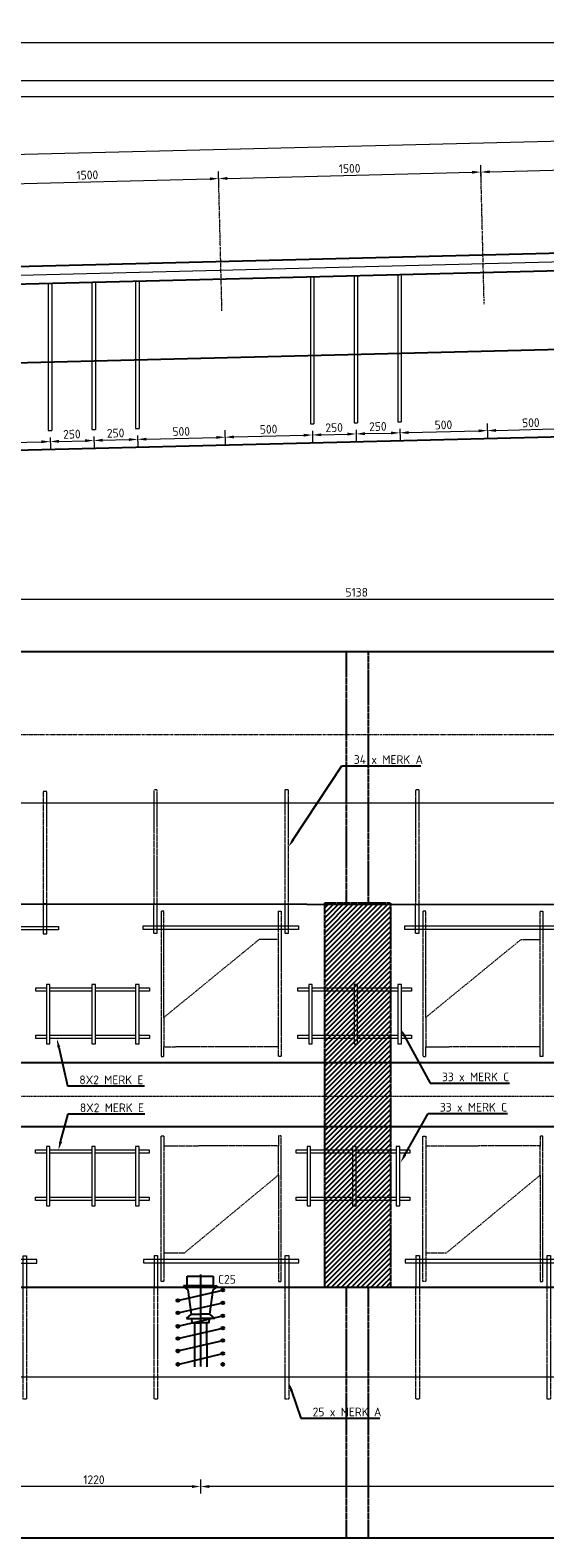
# Model space of a CAD drawing. Header units: millimetres. Extents: x -8028558 to 327273, y -63352 to 83293.
# Tile 118 of 195: x 150911 to 153854, y -12958 to -4339. Entities that reach past the tile are written whole.
import ezdxf
from ezdxf import colors
from ezdxf.entities.mleader import LeaderData, LeaderLine
from ezdxf.math import Vec2, Vec3

# ---------------------------------------------------------------- set-up
doc = ezdxf.new("R2010")
doc.units = ezdxf.units.MM
for name, pattern in [('NLCS-HIDDEN', [4, 2, -2]), ('XX-AFBREEK', [7, 4, -1, 1, -1]), ('XX-HART', [13, 4, -2, 1, -2, 4])]:
    doc.linetypes.add(name, pattern=pattern)
for name, color, linetype, lineweight in [('B-CO-BC-AFBREEKLIJN-G', 7, 'XX-AFBREEK', 18), ('B-CO-BC-BETONVORM-AD', 252, 'Continuous', 18), ('B-CO-BC-BETONVORM-GD', 90, 'Continuous', 25), ('B-CO-BC-BETONVORM-M', 7, 'Continuous', 18), ('B-CO-BC-BETONVORM_GEWAPEND-T70', 210, 'Continuous', 70), ('B-CO-BC-STORTNAAD-GD', 10, 'BC-STORTNAAD', 25), ('B-CO-BC-VOORSPANNING-GD', 200, 'Continuous', 25), ('B-CO-BC-WAPENING_HOOFDWAPENING-G', 170, 'Continuous', 18), ('B-CO-BC-WAPENING_HOOFDWAPENING-GN', 140, 'NLCS-HIDDEN', 13), ('B-CO-KL-OVERIG_MANTELBUIS - CENTREERLIJN-GD', 8, 'NLCS-HIDDEN', 25), ('N-CO-BC-WAPENING_LOOPLIJN-G', 10, 'Continuous', 18), ('X-XX-AL-HARTLIJN-G', 7, 'XX-HART', 18), ('X-XX-AL-M', 7, 'Continuous', 18), ('X-XX-AL-VERWIJZING-T25', 7, 'Continuous', 25)]:
    doc.layers.add(name, color=color, linetype=linetype, lineweight=lineweight)
doc.layers.add('B-CO-BC-KABELGOOT-A', color=253, linetype='Continuous', lineweight=25, transparency=0.6)
doc.styles.add('NLCS-ISO-MM20-T25', font='NLCS-ISO.ttf', dxfattribs={"height": 50})
doc.linetypes.add('BC-STORTNAAD', pattern='A,15,-1,[175,NLCS.SHX,S=1,R=0,X=0,Y=0],-1', length=17)
doc.dimstyles.new('NLCS-MM20-T25-PIJL_L0_H0', dxfattribs={"dimscale": 20, "dimtxt": 2.5, "dimasz": 2.5, "dimexe": 2, "dimexo": 2, "dimgap": 0.7, "dimtad": 1, "dimdec": 0, "dimzin": 0, "dimdsep": 46, "dimtxsty": 'NLCS-ISO-MM20-T25', "dimcen": 0, "dimdle": 2, "dimclrd": 256, "dimclre": 256, "dimclrt": 256, "dimadec": 0, "dimazin": 0, "dimtfac": 1, "dimtdec": 3, "dimtofl": 0, "dimtmove": 0, "dimatfit": 3, "dimfxl": 2, "dimfxlon": 1, "dimtfillclr": 256, "dimtolj": 1, "dimtzin": 0, "dimlwd": -1, "dimlwe": -1, "dimarcsym": 0})
doc.dimstyles.new('NLCS-MM20-T25-PIJL_L0_H4', dxfattribs={"dimscale": 20, "dimtxt": 2.5, "dimasz": 2.5, "dimexe": 2, "dimexo": 2, "dimgap": 0.7, "dimtad": 1, "dimdec": 0, "dimzin": 0, "dimdsep": 46, "dimtxsty": 'NLCS-ISO-MM20-T25', "dimcen": 0, "dimdle": 2, "dimclrd": 256, "dimclre": 256, "dimclrt": 256, "dimadec": 4, "dimazin": 0, "dimtfac": 1, "dimtdec": 3, "dimtofl": 0, "dimtmove": 0, "dimatfit": 3, "dimfxl": 2, "dimfxlon": 1, "dimtfillclr": 256, "dimtolj": 1, "dimtzin": 0, "dimlwd": -1, "dimlwe": -1, "dimarcsym": 0})

# ---------------------------------------------------------------- blocks, each defined once
blk = doc.blocks.new('*D467')
at = {"layer": 'B-CO-BC-BETONVORM-M', "transparency": 16777216}
for p, q in [((140751.4, -4666.3), (140751.4, -4586.3)), ((140801.4, -4626.3), (159621.4, -4626.3)), ((159671.4, -4666.3), (159671.4, -4586.3))]:
    blk.add_line(p, q, dxfattribs=at)
for points in [[(140801.4, -4618), (140801.4, -4634.6), (140751.4, -4626.3)], [(159621.4, -4618), (159621.4, -4634.6), (159671.4, -4626.3)]]:
    blk.add_solid(points, dxfattribs=at)
blk = doc.blocks.new('*D468')
at = {"layer": 'B-CO-BC-BETONVORM-M', "transparency": 16777216}
for p, q in [((140751.4, -4758.1), (140751.4, -4678.1)), ((140801.4, -4718.1), (159621.4, -4718.1)), ((159671.4, -4758.1), (159671.4, -4678.1))]:
    blk.add_line(p, q, dxfattribs=at)
for points in [[(140801.4, -4709.7), (140801.4, -4726.4), (140751.4, -4718.1)], [(159621.4, -4709.7), (159621.4, -4726.4), (159671.4, -4718.1)]]:
    blk.add_solid(points, dxfattribs=at)
at = {"layer": 'B-CO-BC-BETONVORM-M', "transparency": 16777216, "insert": (150211.4, -4679.1), "char_height": 50, "attachment_point": 5, "style": 'NLCS-ISO-MM20-T25'}
blk.add_mtext('\\A1;18920', dxfattribs=at)
blk = doc.blocks.new('*D470')
at = {"layer": 'X-XX-AL-M', "transparency": 16777216}
for p, q in [((159656.8, -4868.5), (159654.8, -4788.6)), ((140786, -5300.3), (159605.8, -4829.8)), ((140737, -5341.5), (140735, -5261.6))]:
    blk.add_line(p, q, dxfattribs=at)
for points in [[(159605.6, -4821.5), (159606, -4838.1), (159655.8, -4828.6)], [(140785.8, -5292), (140786.2, -5308.6), (140736, -5301.5)]]:
    blk.add_solid(points, dxfattribs=at)
at = {"layer": 'X-XX-AL-M', "transparency": 16777216, "insert": (150194.9, -5026.1), "char_height": 50, "attachment_point": 5, "rotation": 1.4321, "style": 'NLCS-ISO-MM20-T25'}
blk.add_mtext('\\A1;18926', dxfattribs=at)
blk = doc.blocks.new('*D479')
at = {"layer": 'X-XX-AL-M', "transparency": 16777216}
for p, q in [((151990, -5227.2), (151988, -5147.2)), ((150490.4, -5264.6), (150488.4, -5184.7)), ((150539.4, -5223.4), (151939, -5188.4))]:
    blk.add_line(p, q, dxfattribs=at)
for points in [[(150539.2, -5215.1), (150539.6, -5231.7), (150489.4, -5224.7)], [(151938.8, -5180.1), (151939.2, -5196.8), (151989, -5187.2)]]:
    blk.add_solid(points, dxfattribs=at)
at = {"layer": 'X-XX-AL-M', "transparency": 16777216, "insert": (151238.2, -5166.9), "char_height": 50, "attachment_point": 5, "rotation": 1.4321, "style": 'NLCS-ISO-MM20-T25'}
blk.add_mtext('\\A1;1500', dxfattribs=at)
blk = doc.blocks.new('*D480')
at = {"layer": 'X-XX-AL-M', "transparency": 16777216}
for p, q in [((151990, -5227.2), (151988, -5147.2)), ((152039, -5185.9), (153438.5, -5150.9)), ((153489.5, -5189.7), (153487.5, -5109.7))]:
    blk.add_line(p, q, dxfattribs=at)
for points in [[(153438.3, -5142.6), (153438.7, -5159.3), (153488.5, -5149.7)], [(152038.8, -5177.6), (152039.2, -5194.3), (151989, -5187.2)]]:
    blk.add_solid(points, dxfattribs=at)
at = {"layer": 'X-XX-AL-M', "transparency": 16777216, "insert": (152737.8, -5129.4), "char_height": 50, "attachment_point": 5, "rotation": 1.4321, "style": 'NLCS-ISO-MM20-T25'}
blk.add_mtext('\\A1;1500', dxfattribs=at)
blk = doc.blocks.new('*D481')
at = {"layer": 'X-XX-AL-M', "transparency": 16777216}
for p, q in [((154989, -5152.2), (154987, -5072.2)), ((153489.5, -5189.7), (153487.5, -5109.7)), ((153538.5, -5148.4), (154938.1, -5113.4))]:
    blk.add_line(p, q, dxfattribs=at)
for points in [[(153538.3, -5140.1), (153538.7, -5156.8), (153488.5, -5149.7)], [(154937.8, -5105.1), (154938.3, -5121.8), (154988, -5112.2)]]:
    blk.add_solid(points, dxfattribs=at)
at = {"layer": 'X-XX-AL-M', "transparency": 16777216, "insert": (154237.3, -5091.9), "char_height": 50, "attachment_point": 5, "rotation": 1.4321, "style": 'NLCS-ISO-MM20-T25'}
blk.add_mtext('\\A1;1500', dxfattribs=at)
blk = doc.blocks.new('*D511')
at = {"layer": 'X-XX-AL-M', "transparency": 16777216}
for p, q in [((151025.2, -6667.7), (151026.8, -6730.7)), ((151075.7, -6689.4), (151225.7, -6685.7)), ((151275.1, -6661.4), (151276.7, -6724.4))]:
    blk.add_line(p, q, dxfattribs=at)
for points in [[(151075.5, -6681.1), (151075.9, -6697.7), (151025.8, -6690.7)], [(151225.5, -6677.3), (151225.9, -6694), (151275.7, -6684.4)]]:
    blk.add_solid(points, dxfattribs=at)
at = {"layer": 'X-XX-AL-M', "transparency": 16777216, "insert": (151149.7, -6648.6), "char_height": 50, "attachment_point": 5, "rotation": 1.4321, "style": 'NLCS-ISO-MM20-T25'}
blk.add_mtext('\\A1;250', dxfattribs=at)
blk = doc.blocks.new('*D512')
at = {"layer": 'X-XX-AL-M', "transparency": 16777216}
for p, q in [((151275.1, -6661.4), (151276.7, -6724.4)), ((151325.7, -6683.2), (151475.6, -6679.4)), ((151525, -6655.2), (151526.6, -6718.2))]:
    blk.add_line(p, q, dxfattribs=at)
for points in [[(151325.4, -6674.8), (151325.9, -6691.5), (151275.7, -6684.4)], [(151475.4, -6671.1), (151475.8, -6687.7), (151525.6, -6678.2)]]:
    blk.add_solid(points, dxfattribs=at)
at = {"layer": 'X-XX-AL-M', "transparency": 16777216, "insert": (151399.7, -6642.3), "char_height": 50, "attachment_point": 5, "rotation": 1.4321, "style": 'NLCS-ISO-MM20-T25'}
blk.add_mtext('\\A1;250', dxfattribs=at)
blk = doc.blocks.new('*D513')
at = {"layer": 'X-XX-AL-M', "transparency": 16777216}
for p, q in [((150525.4, -6663.2), (150527.4, -6743.1)), ((150576.4, -6701.9), (150975.8, -6691.9)), ((151025.2, -6667.7), (151026.8, -6730.7))]:
    blk.add_line(p, q, dxfattribs=at)
for points in [[(150576.2, -6693.6), (150576.6, -6710.2), (150526.4, -6703.1)], [(150975.6, -6683.6), (150976, -6700.2), (151025.8, -6690.7)]]:
    blk.add_solid(points, dxfattribs=at)
at = {"layer": 'X-XX-AL-M', "transparency": 16777216, "insert": (150775.1, -6657.9), "char_height": 50, "attachment_point": 5, "rotation": 1.4321, "style": 'NLCS-ISO-MM20-T25'}
blk.add_mtext('\\A1;500', dxfattribs=at)
blk = doc.blocks.new('*D515')
at = {"layer": 'X-XX-AL-M', "transparency": 16777216}
for p, q in [((152024.9, -6625.7), (152026.9, -6705.6)), ((151525, -6655.2), (151526.6, -6718.2)), ((151575.6, -6676.9), (151976, -6666.9))]:
    blk.add_line(p, q, dxfattribs=at)
for points in [[(151575.4, -6668.6), (151575.8, -6685.2), (151525.6, -6678.2)], [(151975.7, -6658.6), (151976.2, -6675.2), (152025.9, -6665.7)]]:
    blk.add_solid(points, dxfattribs=at)
at = {"layer": 'X-XX-AL-M', "transparency": 16777216, "insert": (151774.8, -6632.9), "char_height": 50, "attachment_point": 5, "rotation": 1.4321, "style": 'NLCS-ISO-MM20-T25'}
blk.add_mtext('\\A1;500', dxfattribs=at)
blk = doc.blocks.new('*D516')
at = {"layer": 'X-XX-AL-M', "transparency": 16777216}
for p, q in [((152024.9, -6625.5), (152026.9, -6705.5)), ((152524.7, -6629.9), (152526.3, -6693)), ((152075.9, -6664.3), (152475.3, -6654.3))]:
    blk.add_line(p, q, dxfattribs=at)
for points in [[(152075.7, -6656), (152076.1, -6672.6), (152025.9, -6665.5)], [(152475.1, -6646), (152475.5, -6662.6), (152525.3, -6653)]]:
    blk.add_solid(points, dxfattribs=at)
at = {"layer": 'X-XX-AL-M', "transparency": 16777216, "insert": (152274.6, -6620.3), "char_height": 50, "attachment_point": 5, "rotation": 1.4321, "style": 'NLCS-ISO-MM20-T25'}
blk.add_mtext('\\A1;500', dxfattribs=at)
blk = doc.blocks.new('*D517')
at = {"layer": 'X-XX-AL-M', "transparency": 16777216}
for p, q in [((152524.7, -6629.9), (152526.3, -6693)), ((152774.6, -6623.7), (152776.2, -6686.8)), ((152575.3, -6651.8), (152725.2, -6648))]:
    blk.add_line(p, q, dxfattribs=at)
for points in [[(152575.1, -6643.5), (152575.5, -6660.1), (152525.3, -6653)], [(152725, -6639.7), (152725.4, -6656.4), (152775.2, -6646.8)]]:
    blk.add_solid(points, dxfattribs=at)
at = {"layer": 'X-XX-AL-M', "transparency": 16777216, "insert": (152649.3, -6610.9), "char_height": 50, "attachment_point": 5, "rotation": 1.4321, "style": 'NLCS-ISO-MM20-T25'}
blk.add_mtext('\\A1;250', dxfattribs=at)
blk = doc.blocks.new('*D518')
at = {"layer": 'X-XX-AL-M', "transparency": 16777216}
for p, q in [((152774.6, -6623.7), (152776.2, -6686.8)), ((153024.5, -6617.4), (153026.1, -6680.5)), ((152825.2, -6645.5), (152975.1, -6641.8))]:
    blk.add_line(p, q, dxfattribs=at)
for points in [[(152825, -6637.2), (152825.4, -6653.9), (152775.2, -6646.8)], [(152974.9, -6633.5), (152975.3, -6650.1), (153025.1, -6640.6)]]:
    blk.add_solid(points, dxfattribs=at)
at = {"layer": 'X-XX-AL-M', "transparency": 16777216, "insert": (152899.2, -6604.7), "char_height": 50, "attachment_point": 5, "rotation": 1.4321, "style": 'NLCS-ISO-MM20-T25'}
blk.add_mtext('\\A1;250', dxfattribs=at)
blk = doc.blocks.new('*D519')
at = {"layer": 'X-XX-AL-M', "transparency": 16777216}
for p, q in [((153024.5, -6617.4), (153026.1, -6680.5)), ((153075.1, -6639.3), (153475.5, -6629.3)), ((153524.5, -6588.1), (153526.5, -6668))]:
    blk.add_line(p, q, dxfattribs=at)
for points in [[(153074.9, -6631), (153075.3, -6647.6), (153025.1, -6640.6)], [(153475.3, -6621), (153475.7, -6637.6), (153525.5, -6628)]]:
    blk.add_solid(points, dxfattribs=at)
at = {"layer": 'X-XX-AL-M', "transparency": 16777216, "insert": (153274.3, -6595.3), "char_height": 50, "attachment_point": 5, "rotation": 1.4321, "style": 'NLCS-ISO-MM20-T25'}
blk.add_mtext('\\A1;500', dxfattribs=at)
blk = doc.blocks.new('*D520')
at = {"layer": 'X-XX-AL-M', "transparency": 16777216}
for p, q in [((153524.5, -6588.2), (153526.5, -6668.2)), ((153575.5, -6626.9), (153974.8, -6616.9)), ((154024.2, -6592.6), (154025.8, -6655.7))]:
    blk.add_line(p, q, dxfattribs=at)
for points in [[(153575.2, -6618.6), (153575.7, -6635.3), (153525.5, -6628.2)], [(153974.6, -6608.6), (153975, -6625.3), (154024.8, -6615.7)]]:
    blk.add_solid(points, dxfattribs=at)
at = {"layer": 'X-XX-AL-M', "transparency": 16777216, "insert": (153774.2, -6582.9), "char_height": 50, "attachment_point": 5, "rotation": 1.4321, "style": 'NLCS-ISO-MM20-T25'}
blk.add_mtext('\\A1;500', dxfattribs=at)
blk = doc.blocks.new('*D543')
at = {"layer": 'X-XX-AL-M', "transparency": 16777216}
for p, q in [((150209.4, -7551.4), (150209.4, -7631.4)), ((155347.4, -7551.4), (155347.4, -7631.4)), ((150259.4, -7591.4), (155297.4, -7591.4))]:
    blk.add_line(p, q, dxfattribs=at)
for points in [[(150259.4, -7583.1), (150259.4, -7599.8), (150209.4, -7591.4)], [(155297.4, -7583.1), (155297.4, -7599.8), (155347.4, -7591.4)]]:
    blk.add_solid(points, dxfattribs=at)
at = {"layer": 'X-XX-AL-M', "transparency": 16777216, "insert": (152778.4, -7552.4), "char_height": 50, "attachment_point": 5, "style": 'NLCS-ISO-MM20-T25'}
blk.add_mtext('\\A1;5138', dxfattribs=at)
blk = doc.blocks.new('*D624')
at = {"layer": 'X-XX-AL-M', "transparency": 16777216}
for p, q in [((139676.8, -4450.3), (139676.8, -4370.3)), ((159671.4, -4450.3), (159671.4, -4370.3)), ((159621.4, -4410.3), (139726.8, -4410.3))]:
    blk.add_line(p, q, dxfattribs=at)
for points in [[(139726.8, -4402), (139726.8, -4418.7), (139676.8, -4410.3)], [(159621.4, -4402), (159621.4, -4418.7), (159671.4, -4410.3)]]:
    blk.add_solid(points, dxfattribs=at)
at = {"layer": 'X-XX-AL-M', "transparency": 16777216, "insert": (149674.1, -4371.3), "char_height": 50, "attachment_point": 5, "style": 'NLCS-ISO-MM20-T25'}
blk.add_mtext('\\A1;19995', dxfattribs=at)
blk = doc.blocks.new('*D2041')
at = {"layer": 'X-XX-AL-M', "transparency": 16777216}
for p, q in [((151885.9, -12625), (151885.9, -12705)), ((156335.9, -12665), (151935.9, -12665)), ((156385.9, -12625), (156385.9, -12705))]:
    blk.add_line(p, q, dxfattribs=at)
for points in [[(151935.9, -12656.7), (151935.9, -12673.4), (151885.9, -12665)], [(156335.9, -12656.7), (156335.9, -12673.4), (156385.9, -12665)]]:
    blk.add_solid(points, dxfattribs=at)
at = {"layer": 'X-XX-AL-M', "transparency": 16777216, "insert": (154135.9, -12626), "char_height": 50, "attachment_point": 5, "style": 'NLCS-ISO-MM20-T25'}
blk.add_mtext('\\A1;4500', dxfattribs=at)
blk = doc.blocks.new('*D2042')
at = {"layer": 'X-XX-AL-M', "transparency": 16777216}
for p, q in [((150665.9, -12625), (150665.9, -12705)), ((151835.9, -12665), (150715.9, -12665)), ((151885.9, -12625), (151885.9, -12705))]:
    blk.add_line(p, q, dxfattribs=at)
for points in [[(150715.9, -12656.7), (150715.9, -12673.4), (150665.9, -12665)], [(151835.9, -12656.7), (151835.9, -12673.4), (151885.9, -12665)]]:
    blk.add_solid(points, dxfattribs=at)
at = {"layer": 'X-XX-AL-M', "transparency": 16777216, "insert": (151275.9, -12626), "char_height": 50, "attachment_point": 5, "style": 'NLCS-ISO-MM20-T25'}
blk.add_mtext('\\A1;1220', dxfattribs=at)
blk = doc.blocks.new('Anker kast 2')
at = {"layer": 'B-CO-BC-WAPENING_HOOFDWAPENING-G', "flags": 128}
for points in [[(140872.7, -9504.3), (140872.7, -9323.2)], [(140892.7, -9504.3), (140892.7, -9323.3)], [(141622.5, -9324), (141622.5, -9504.3), (141642.5, -9504.3), (141642.5, -9324)], [(140872.7, -9504.3), (140892.7, -9504.3)]]:
    blk.add_lwpolyline(points, dxfattribs=at)
blk.add_lwpolyline([(140810.9, -9462.3), (141700.9, -9462.3), (141700.9, -9482.3), (140810.9, -9482.3)], close=True, dxfattribs=at)
at = {"layer": 'B-CO-BC-WAPENING_HOOFDWAPENING-GN', "flags": 128}
for points in [[(140892.7, -9323.3), (140892.7, -8684.3), (140872.7, -8684.3), (140872.7, -9323.2)], [(141642.5, -9324), (141642.5, -8684.3), (141622.5, -8684.3), (141622.5, -9324)]]:
    blk.add_lwpolyline(points, dxfattribs=at)

msp = doc.modelspace()

# ---------------------------------------------------------------- hatches: boundary and pattern name
at = {"layer": 'B-CO-BC-KABELGOOT-A'}
h = msp.add_hatch(dxfattribs=at)
h.set_pattern_fill('ACO-BETON_GEWAPEND-SODMM', color=256, scale=10, pattern_type=2)
h.set_pattern_definition([(45, (6559.202, 0), (-14.1421356, 14.1421356), [])])
h.paths.add_polyline_path([(152595.9, -9328.5), (152970.9, -9328.8), (152970.9, -11526.2), (152595.9, -11526.2)])

# ---------------------------------------------------------------- linework, layer by layer
at = {"layer": 'B-CO-BC-AFBREEKLIJN-G', "flags": 128}
msp.add_lwpolyline([(161150.3, -10435.5), (138921.9, -10435.5)], dxfattribs=at)
at = {"layer": 'B-CO-BC-BETONVORM-GD', "ltscale": 500, "flags": 128}
for points in [[(159671.4, -5470.9), (140917.2, -5939.8)], [(159671.4, -5570.9), (141029.4, -6037)], [(155347.4, -6628.6), (150209.4, -6757.1)], [(159691.4, -7893.4), (139715.9, -7893.4)], [(139893.5, -9322.2), (159691.4, -9342.6)], [(159691.4, -10242.2), (139715.9, -10242.2)], [(139715.9, -10606.2), (160606, -10606.2)], [(160606, -11526.2), (139715.9, -11526.2)], [(139715.9, -12958.4), (160606, -12958.4)]]:
    msp.add_lwpolyline(points, dxfattribs=at)
at = {"layer": 'B-CO-BC-STORTNAAD-GD', "flags": 128}
msp.add_lwpolyline([(159671.4, -6020.9), (140286.9, -6505.5)], dxfattribs=at)
at = {"layer": 'B-CO-BC-VOORSPANNING-GD', "ltscale": 500, "flags": 128}
for points in [[(151808.5, -11518), (151808.5, -11463)], [(151808.5, -11463), (151958.5, -11463)], [(151958.5, -11463), (151958.5, -11518)], [(151808.5, -11518), (151788.5, -11518)], [(151788.5, -11518), (151788.5, -11526)], [(151958.5, -11518), (151808.5, -11518)], [(151958.5, -11518), (151978.5, -11518)], [(151978.5, -11518), (151978.5, -11526)], [(152021, -11542.3), (152005, -11542.3)], [(152013, -11550.3), (152013, -11534.3)], [(152013, -11542.3), (152021, -11542.3)], [(151763.7, -11601.9), (151747.7, -11601.9)], [(151755.7, -11609.9), (151755.7, -11593.9)], [(151755.7, -11601.9), (151763.7, -11601.9)], [(152021, -11615.2), (152005, -11615.2)], [(152013, -11623.2), (152013, -11607.2)], [(152013, -11615.2), (152021, -11615.2)], [(151763.7, -11672.5), (151747.7, -11672.5)], [(151755.7, -11680.5), (151755.7, -11664.5)], [(151755.7, -11672.5), (151763.7, -11672.5)], [(152021, -11689.2), (152005, -11689.2)], [(152013, -11697.2), (152013, -11681.2)], [(152013, -11689.2), (152021, -11689.2)], [(151763.7, -11748.8), (151747.7, -11748.8)], [(151755.7, -11756.8), (151755.7, -11740.8)], [(151755.7, -11748.8), (151763.7, -11748.8)], [(152021, -11759.9), (152005, -11759.9)], [(152013, -11767.9), (152013, -11751.9)], [(152013, -11759.9), (152021, -11759.9)], [(151763.7, -11818.3), (151747.7, -11818.3)], [(151763.7, -11890.1), (151747.7, -11890.1)], [(151755.7, -11826.3), (151755.7, -11810.3)], [(151755.7, -11818.3), (151763.7, -11818.3)], [(151755.7, -11898.1), (151755.7, -11882.1)], [(151755.7, -11890.1), (151763.7, -11890.1)], [(152021, -11830), (152005, -11830)], [(152013, -11838), (152013, -11822)], [(152013, -11830), (152021, -11830)], [(151763.7, -11966.4), (151747.7, -11966.4)], [(151755.7, -11974.4), (151755.7, -11958.4)], [(151755.7, -11966.4), (151763.7, -11966.4)], [(152021, -11904), (152005, -11904)], [(152021, -11966.4), (152005, -11966.4)], [(152013, -11912), (152013, -11896)], [(152013, -11904), (152021, -11904)], [(152013, -11974.4), (152013, -11958.4)], [(152013, -11966.4), (152021, -11966.4)]]:
    msp.add_lwpolyline(points, dxfattribs=at)
at = {"layer": 'B-CO-BC-VOORSPANNING-GD', "ltscale": 5, "flags": 128}
for points in [[(151885.9, -11453.7), (151885.9, -11978.8)], [(151755.7, -11601.9), (152013, -11542.3)], [(151978.5, -11526), (151788.5, -11526)], [(151813.9, -11540.3), (151793.4, -11526)], [(151833.4, -11679.7), (151813.9, -11540.3)], [(151938.5, -11679.7), (151958, -11540.3)], [(151958, -11540.3), (151978.5, -11526)], [(151755.7, -11672.5), (152013, -11615.2)], [(151755.7, -11748.8), (152013, -11689.2)], [(151805.4, -11704.6), (151833.4, -11679.7)], [(151837.1, -11729.6), (151835.8, -11704.3)], [(151934.7, -11729.6), (151936.1, -11704.3)], [(151966.5, -11704.6), (151938.5, -11679.7)], [(151755.7, -11818.3), (152013, -11759.9)], [(151851.8, -11729.4), (151851.1, -11980.5)], [(151920, -11729.4), (151920.7, -11980.5)], [(151755.7, -11890.1), (152013, -11830)], [(151755.7, -11966.4), (152013, -11904)]]:
    msp.add_lwpolyline(points, dxfattribs=at)
at = {"layer": 'B-CO-BC-VOORSPANNING-GD', "flags": 128}
for points in [[(151805.4, -11704.6), (151885.9, -11704.6)], [(151833.4, -11679.7), (151885.9, -11679.7)], [(151938.5, -11679.7), (151885.9, -11679.7)], [(151966.5, -11704.6), (151885.9, -11704.6)], [(151837.1, -11729.6), (151885.9, -11729.6)], [(151934.7, -11729.6), (151885.9, -11729.6)]]:
    msp.add_lwpolyline(points, dxfattribs=at)
at = {"layer": 'B-CO-BC-VOORSPANNING-GD', "ltscale": 500}
for centre in [(152013, -11542.3), (151755.7, -11601.9), (152013, -11615.2), (151755.7, -11672.5), (152013, -11689.2), (151755.7, -11748.8), (152013, -11759.9), (151755.7, -11818.3), (151755.7, -11890.1), (152013, -11830), (151755.7, -11966.4), (152013, -11904), (152013, -11966.4)]:
    msp.add_circle(centre, 8, dxfattribs=at)
at = {"layer": 'B-CO-BC-WAPENING_HOOFDWAPENING-G', "ltscale": 500, "flags": 128}
for points in [[(151514, -5775.2), (151514, -6615.2)], [(151534, -5774.6), (151534, -6615.2)], [(152513.7, -5749.9), (152513.7, -6589.9)], [(152533.7, -5749.4), (152533.7, -6589.9)], [(152763.6, -5743.7), (152763.6, -6217.3)], [(152783.6, -5743.1), (152783.6, -6583.7)], [(153013.5, -5737.4), (153013.5, -6577.4)], [(153033.5, -5736.9), (153033.5, -6577.4)], [(151014.2, -5787.7), (151014.2, -6627.7)], [(151034.2, -5787.1), (151034.2, -6627.7)], [(151264.1, -5781.4), (151264.1, -6621.4)], [(151284.1, -5780.9), (151284.1, -6621.4)], [(152763.6, -6217.3), (152763.6, -6583.7)], [(151014.2, -6627.7), (151034.2, -6627.7)], [(151264.1, -6621.4), (151284.1, -6621.4)], [(151514, -6615.2), (151534, -6615.2)], [(152513.7, -6589.9), (152533.7, -6589.9)], [(152763.6, -6583.7), (152783.6, -6583.7)], [(153013.5, -6577.4), (153033.5, -6577.4)]]:
    msp.add_lwpolyline(points, dxfattribs=at)
at = {"layer": 'B-CO-BC-WAPENING_HOOFDWAPENING-G', "flags": 128}
for points in [[(150985.6, -9333.6), (150985.6, -9504.3), (151005.6, -9504.3), (151005.6, -9333.6)], [(151556.4, -9459.4), (152446.4, -9459.4), (152446.4, -9479.4), (151556.4, -9479.4)], [(153053.4, -9459.4), (153943.4, -9459.4), (153943.4, -9479.4), (153053.4, -9479.4)]]:
    msp.add_lwpolyline(points, close=True, dxfattribs=at)
for points in [[(151618.3, -9501.4), (151618.3, -9334.3)], [(151638.3, -9501.4), (151638.3, -9334.3)], [(152368.1, -9335), (152368.1, -9501.4), (152388.1, -9501.4), (152388.1, -9335.1)], [(153115.3, -9501.4), (153115.3, -9335.8)], [(153135.3, -9501.4), (153135.3, -9335.8)], [(150173, -9462.3), (151073, -9462.3)], [(151073, -9462.3), (151073, -9482.3)], [(151073, -9482.3), (150173, -9482.3)], [(151618.3, -9501.4), (151638.3, -9501.4)], [(153115.3, -9501.4), (153135.3, -9501.4)], [(150942.7, -9833), (150942.7, -9813)], [(150942.7, -9813), (151004.5, -9813)], [(151024.5, -9794.4), (151004.5, -9794.4)], [(151004.5, -9794.4), (151004.5, -10134.4)], [(151024.5, -10134.4), (151024.5, -9794.4)], [(151024.5, -9813), (151264.1, -9813)], [(151284.1, -9794.4), (151264.1, -9794.4)], [(151264.1, -9794.4), (151264.1, -10134.4)], [(151284.1, -10134.4), (151284.1, -9794.4)], [(151284.1, -9813), (151514.4, -9813)], [(151534.4, -9794.4), (151514.4, -9794.4)], [(151514.4, -9794.4), (151514.4, -10134.4)], [(151534.4, -10134.4), (151534.4, -9794.4)], [(151534.4, -9813), (151592.7, -9813)], [(151592.7, -9813), (151592.7, -9833)], [(152442.2, -9833), (152442.2, -9813)], [(152442.2, -9813), (152504, -9813)], [(152524, -9794.4), (152504, -9794.4)], [(152504, -9794.4), (152504, -10134.4)], [(152524, -10134.4), (152524, -9794.4)], [(152524, -9813), (152763.6, -9813)], [(152783.6, -9794.4), (152763.6, -9794.4)], [(152763.6, -9794.4), (152763.6, -10134.4)], [(152783.6, -10134.4), (152783.6, -9794.4)], [(152783.6, -9813), (153014, -9813)], [(153034, -9794.4), (153014, -9794.4)], [(153014, -9794.4), (153014, -10134.4)], [(153034, -10134.4), (153034, -9794.4)], [(153034, -9813), (153092.2, -9813)], [(153092.2, -9813), (153092.2, -9833)], [(151004.5, -9833), (150942.7, -9833)], [(151264.1, -9833), (151024.5, -9833)], [(151514.4, -9833), (151284.1, -9833)], [(151592.7, -9833), (151534.4, -9833)], [(152504, -9833), (152442.2, -9833)], [(152763.6, -9833), (152524, -9833)], [(153014, -9833), (152783.6, -9833)], [(153092.2, -9833), (153034, -9833)], [(150942.7, -10104.2), (150942.7, -10084.2)], [(150942.7, -10084.2), (151004.5, -10084.2)], [(151024.5, -10084.2), (151264.1, -10084.2)], [(151284.1, -10084.2), (151514.4, -10084.2)], [(151534.4, -10084.2), (151592.7, -10084.2)], [(151592.7, -10084.2), (151592.7, -10104.2)], [(152442.2, -10104.2), (152442.2, -10084.2)], [(152442.2, -10084.2), (152504, -10084.2)], [(152524, -10084.2), (152763.6, -10084.2)], [(152783.6, -10084.2), (153014, -10084.2)], [(153034, -10084.2), (153092.2, -10084.2)], [(153092.2, -10084.2), (153092.2, -10104.2)], [(151004.5, -10104.2), (150942.7, -10104.2)], [(151004.5, -10134.4), (151024.5, -10134.4)], [(151264.1, -10104.2), (151024.5, -10104.2)], [(151264.1, -10134.4), (151284.1, -10134.4)], [(151514.4, -10104.2), (151284.1, -10104.2)], [(151514.4, -10134.4), (151534.4, -10134.4)], [(151592.7, -10104.2), (151534.4, -10104.2)], [(152504, -10104.2), (152442.2, -10104.2)], [(152504, -10134.4), (152524, -10134.4)], [(152763.6, -10104.2), (152524, -10104.2)], [(152763.6, -10134.4), (152783.6, -10134.4)], [(153014, -10104.2), (152783.6, -10104.2)], [(153014, -10134.4), (153034, -10134.4)], [(153092.2, -10104.2), (153034, -10104.2)], [(150942.3, -10759.3), (150942.3, -10739.3)], [(150942.3, -10739.3), (151004.1, -10739.3)], [(151004.1, -10759.3), (150942.3, -10759.3)], [(151024.1, -10720.7), (151004.1, -10720.7)], [(151004.1, -10720.7), (151004.1, -11060.7)], [(151024.1, -11060.7), (151024.1, -10720.7)], [(151024.1, -10739.3), (151263.7, -10739.3)], [(151263.7, -10759.3), (151024.1, -10759.3)], [(151283.7, -10720.7), (151263.7, -10720.7)], [(151263.7, -10720.7), (151263.7, -11060.7)], [(151283.7, -11060.7), (151283.7, -10720.7)], [(151283.7, -10739.3), (151514, -10739.3)], [(151514, -10759.3), (151283.7, -10759.3)], [(151534, -10720.7), (151514, -10720.7)], [(151514, -10720.7), (151514, -11060.7)], [(151534, -11060.7), (151534, -10720.7)], [(151534, -10739.3), (151592.3, -10739.3)], [(151592.3, -10759.3), (151534, -10759.3)], [(151592.3, -10739.3), (151592.3, -10759.3)], [(152433.1, -10759.3), (152433.1, -10739.3)], [(152433.1, -10739.3), (152494.9, -10739.3)], [(152494.9, -10759.3), (152433.1, -10759.3)], [(152514.9, -10720.7), (152494.9, -10720.7)], [(152494.9, -10720.7), (152494.9, -11060.7)], [(152514.9, -11060.7), (152514.9, -10720.7)], [(152514.9, -10739.3), (152754.5, -10739.3)], [(152754.5, -10759.3), (152514.9, -10759.3)], [(152774.5, -10720.7), (152754.5, -10720.7)], [(152754.5, -10720.7), (152754.5, -11060.7)], [(152774.5, -11060.7), (152774.5, -10720.7)], [(152774.5, -10739.3), (153004.9, -10739.3)], [(153004.9, -10759.3), (152774.5, -10759.3)], [(153024.9, -10720.7), (153004.9, -10720.7)], [(153004.9, -10720.7), (153004.9, -11060.7)], [(153024.9, -11060.7), (153024.9, -10720.7)], [(153024.9, -10739.3), (153083.1, -10739.3)], [(153083.1, -10759.3), (153024.9, -10759.3)], [(153083.1, -10739.3), (153083.1, -10759.3)], [(150942.3, -11030.5), (150942.3, -11010.5)], [(150942.3, -11010.5), (151004.1, -11010.5)], [(151004.1, -11030.5), (150942.3, -11030.5)], [(151024.1, -11010.5), (151263.7, -11010.5)], [(151263.7, -11030.5), (151024.1, -11030.5)], [(151283.7, -11010.5), (151514, -11010.5)], [(151514, -11030.5), (151283.7, -11030.5)], [(151534, -11010.5), (151592.3, -11010.5)], [(151592.3, -11030.5), (151534, -11030.5)], [(151592.3, -11010.5), (151592.3, -11030.5)], [(152433.1, -11030.5), (152433.1, -11010.5)], [(152433.1, -11010.5), (152494.9, -11010.5)], [(152494.9, -11030.5), (152433.1, -11030.5)], [(152514.9, -11010.5), (152754.5, -11010.5)], [(152754.5, -11030.5), (152514.9, -11030.5)], [(152774.5, -11010.5), (153004.9, -11010.5)], [(153004.9, -11030.5), (152774.5, -11030.5)], [(153024.9, -11010.5), (153083.1, -11010.5)], [(153083.1, -11030.5), (153024.9, -11030.5)], [(153083.1, -11010.5), (153083.1, -11030.5)], [(151004.1, -11060.7), (151024.1, -11060.7)], [(151263.7, -11060.7), (151283.7, -11060.7)], [(151514, -11060.7), (151534, -11060.7)], [(152494.9, -11060.7), (152514.9, -11060.7)], [(152754.5, -11060.7), (152774.5, -11060.7)], [(153004.9, -11060.7), (153024.9, -11060.7)]]:
    msp.add_lwpolyline(points, dxfattribs=at)
at = {"layer": 'B-CO-BC-WAPENING_HOOFDWAPENING-GN', "flags": 128}
for points in [[(151005.6, -9332.2), (151005.6, -8690.4), (150985.6, -8690.4), (150985.6, -9332.2)], [(151638.3, -9334.3), (151638.3, -8681.4), (151618.3, -8681.4), (151618.3, -9334.3)], [(152388.1, -9335.1), (152388.1, -8681.4), (152368.1, -8681.4), (152368.1, -9335)], [(153135.3, -9335.8), (153135.3, -8681.4), (153115.3, -8681.4), (153115.3, -9335.8)], [(151676.3, -9982.9), (151676.3, -9374.8), (151660.3, -9374.8), (151660.3, -10206.3), (151676.3, -10206.3), (151676.3, -10150.4)], [(152330.4, -9538.4), (152330.4, -9374.8), (152346.4, -9374.8), (152346.4, -10206.3), (152330.4, -10206.3), (152330.4, -10148.5)], [(153173.3, -9983.1), (153173.3, -9375.1), (153157.3, -9375.1), (153157.3, -10206.6), (153173.3, -10206.6), (153173.3, -10150.6)], [(153827.4, -9538.7), (153827.4, -9375.1), (153843.4, -9375.1), (153843.4, -10206.5), (153827.4, -10206.5), (153827.4, -10148.7)], [(151676.4, -11328.7), (151676.4, -11492.4), (151660.4, -11492.4), (151660.4, -10660.9), (151676.4, -10660.9), (151676.4, -10718.7)], [(152330.4, -10884.3), (152330.4, -11492.4), (152346.4, -11492.4), (152346.4, -10660.9), (152330.4, -10660.9), (152330.4, -10718.7)], [(153173.4, -11329), (153173.4, -11492.7), (153157.4, -11492.7), (153157.4, -10661.2), (153173.4, -10661.2), (153173.4, -10719)], [(153827.4, -10884.6), (153827.4, -11492.6), (153843.4, -11492.6), (153843.4, -10661.2), (153827.4, -10661.2), (153827.4, -10719)]]:
    msp.add_lwpolyline(points, dxfattribs=at)
for points in [[(151676.3, -10150.4), (152330.4, -10148.5), (152330.4, -9538.4), (152219.4, -9538.4), (151676.3, -9982.8)], [(153173.3, -10150.6), (153827.4, -10148.7), (153827.4, -9538.7), (153716.4, -9538.7), (153173.3, -9983.1)], [(152330.4, -10716.8), (151676.4, -10718.7), (151676.4, -11328.7), (151794.3, -11328.7), (152330.4, -10884.3)], [(153827.4, -10717.1), (153173.4, -10719), (153173.4, -11329), (153291.3, -11329), (153827.4, -10884.6)]]:
    msp.add_lwpolyline(points, close=True, dxfattribs=at)
at = {"layer": 'B-CO-KL-OVERIG_MANTELBUIS - CENTREERLIJN-GD', "flags": 128}
for points in [[(152720.9, -9328.7), (152720.9, -7893.6)], [(152845.9, -9328.8), (152845.9, -7893.6)], [(152720.9, -12958.4), (152720.9, -11526.2)], [(152845.9, -12958.4), (152845.9, -11526.2)]]:
    msp.add_lwpolyline(points, dxfattribs=at)
msp.add_lwpolyline([(152595.9, -9328.5), (152970.9, -9328.8), (152970.9, -11526.2), (152595.9, -11526.2)], close=True, dxfattribs=at)
at = {"layer": 'N-CO-BC-WAPENING_LOOPLIJN-G', "ltscale": 500, "flags": 128}
for points in [[(159671.4, -5520.9), (139904.4, -6015.1)], [(152500.7, -5750.4), (152500.7, -5750.2)], [(152500.7, -5750.4), (152500.7, -5750.4)], [(152750.6, -5744.1), (152750.6, -5744.1)], [(153000.6, -5737.9), (153000.6, -5737.9)], [(151001.2, -5788), (151001.2, -5787.7)], [(151001.2, -5788), (151001.2, -5788)], [(151251.1, -5781.7), (151251.1, -5781.7)], [(151501, -5775.5), (151501, -5775.5)], [(150204.4, -8756), (155342.4, -8756)]]:
    msp.add_lwpolyline(points, dxfattribs=at)
at = {"layer": 'N-CO-BC-WAPENING_LOOPLIJN-G', "ltscale": 200, "flags": 128}
msp.add_lwpolyline([(143236.7, -12038.3), (157053, -12038.3)], dxfattribs=at)
at = {"layer": 'X-XX-AL-HARTLIJN-G', "flags": 128}
for points in [[(152007.9, -5943.3), (151987.9, -5145.5)], [(153507.4, -5905.8), (153487.5, -5108)], [(138456.8, -8365.4), (159691.4, -8365.4)]]:
    msp.add_lwpolyline(points, dxfattribs=at)

# ---------------------------------------------------------------- block references
at = {"layer": 'B-CO-BC-BETONVORM-AD', "xscale": -1, "rotation": 180}
for p in [(9247.9, -20849.5), (10747.5, -20849.2), (12244.5, -20849.2)]:
    msp.add_blockref('Anker kast 2', p, dxfattribs=at)

# ---------------------------------------------------------------- texts
at = {"layer": 'B-CO-BC-BETONVORM_GEWAPEND-T70', "ltscale": 500, "insert": (152087.2, -11455.4), "char_height": 50, "attachment_point": 3, "style": 'NLCS-ISO-MM20-T25'}
msp.add_mtext_dynamic_manual_height_columns('C25', width=97.558, gutter_width=35, heights=[0], dxfattribs=at)

# ---------------------------------------------------------------- dimensions: what is measured, and where the dimension line sits
at = {"layer": 'B-CO-BC-BETONVORM-M'}
dim = msp.add_linear_dim(base=(159671.4, -4626.3), p1=(140751.4, -5919), p2=(159671.4, -5470.9), text=' ', dimstyle='NLCS-MM20-T25-PIJL_L0_H0', dxfattribs=at)
dim.commit()
dim.dimension.update_dxf_attribs({"geometry": '*D467', "text_midpoint": (150211.4, -4626.3)})
dim = msp.add_linear_dim(base=(159671.4, -4718.1), p1=(140751.4, -5919), p2=(159671.4, -5470.9), dimstyle='NLCS-MM20-T25-PIJL_L0_H0', dxfattribs=at)
dim.commit()
dim.dimension.update_dxf_attribs({"geometry": '*D468', "text_midpoint": (150211.4, -4679.1)})
at = {"layer": 'X-XX-AL-M'}
for base, p1, p2, picture, middle in [((139676.8, -4410.3), (159671.4, -5470.9), (139676.8, -6020.8), '*D624', (149674.1, -4371.3)), ((155347.4, -7591.4), (150209.4, -7487.2), (155347.4, -7487.3), '*D543', (152778.4, -7552.4)), ((150665.9, -12665), (151885.9, -11729.6), (150665.9, -11526.2), '*D2042', (151275.9, -12626)), ((151885.9, -12665), (156385.9, -11729.6), (151885.9, -11729.6), '*D2041', (154135.9, -12626))]:
    dim = msp.add_linear_dim(base=base, p1=p1, p2=p2, dimstyle='NLCS-MM20-T25-PIJL_L0_H4', dxfattribs=at)
    dim.commit()
    dim.dimension.update_dxf_attribs({"geometry": picture, "text_midpoint": middle})
for base, p1, p2, picture, middle in [((159655.8, -4828.6), (140751.4, -5919), (159671.4, -5455.3), '*D470', (150194.9, -5026.1)), ((154988, -5112.2), (153502.9, -5725.2), (155002.4, -5687.7), '*D481', (154237.3, -5091.9)), ((151989, -5187.2), (150503.8, -5800.1), (152003.4, -5762.6), '*D479', (151238.2, -5166.9)), ((153488.5, -5149.7), (152003.4, -5762.6), (153502.9, -5725.2), '*D480', (152737.8, -5129.4)), ((152025.9379, -6665.6602), (151524.0201, -6615.1752), (152007.8796, -5943.3261), '*D515', (151774.7918, -6632.9267)), ((152525.279, -6653.0473), (152007.8796, -5943.3261), (152523.701, -6589.9257), '*D516', (152274.6322, -6620.3013)), ((153525.4662, -6628.0426), (153023.5448, -6577.4296), (153507.4111, -5905.8378), '*D519', (153274.3198, -6595.3091)), ((154024.8141, -6615.6883), (153507.4111, -5905.8378), (154023.2374, -6552.6216), '*D520', (153774.167, -6582.9423)), ((151025.8, -6690.7), (150508.3, -5980.8), (151024.2, -6627.7), '*D513', (150775.1, -6657.9)), ((151275.7, -6684.4), (151024.2, -6627.7), (151274.1, -6621.4), '*D511', (151149.7, -6648.6)), ((151525.6, -6678.2), (151274.1, -6621.4), (151524, -6615.2), '*D512', (151399.7, -6642.3)), ((152775.2, -6646.8), (152523.7, -6589.9), (152773.6, -6583.7), '*D517', (152649.3, -6610.9)), ((153025.1, -6640.6), (152773.6, -6583.7), (153023.5, -6577.4), '*D518', (152899.2, -6604.7))]:
    dim = msp.add_linear_dim(base=base, p1=p1, p2=p2, angle=181.4321, dimstyle='NLCS-MM20-T25-PIJL_L0_H4', dxfattribs=at)
    dim.commit()
    dim.dimension.update_dxf_attribs({"geometry": picture, "text_midpoint": middle})

# ---------------------------------------------------------------- leaders
at = {"layer": 'X-XX-AL-VERWIJZING-T25'}
ml = msp.add_multileader_mtext('Standard', dxfattribs=at)
ml.set_content('34 x MERK A', color=256, style='NLCS-ISO-MM20-T25')
ml.set_leader_properties(color=256, linetype='ByLayer', lineweight=-1)
ml.build(insert=Vec2(0, 0))
ml.multileader.update_dxf_attribs({"text_left_attachment_type": 5, "text_right_attachment_type": 5, "dogleg_length": 50, "arrow_head_size": 50})
ctx = ml.context
ctx.base_point, ctx.char_height, ctx.arrow_head_size, ctx.landing_gap_size, ctx.plane_origin = Vec3(152744.2, -8543.7), 50, 50, 18, Vec3(152707.2, -8232)
ctx.left_attachment, ctx.right_attachment = 5, 5
notes = []
notes.append((ctx, [(0, (1, 1, 0), (152694.2, -8543.7), (1, 0), 50, [(0, [(152388.1, -9008.2)], 0, [])])]))
ctx.mtext.insert, ctx.mtext.flow_direction = Vec3(152762.2, -8483.7), 5
ml = msp.add_multileader_mtext('Standard', dxfattribs=at)
ml.set_content('33 x MERK C', color=256, style='NLCS-ISO-MM20-T25')
ml.set_leader_properties(color=256, linetype='ByLayer', lineweight=-1)
ml.build(insert=Vec2(0, 0))
ml.multileader.update_dxf_attribs({"text_left_attachment_type": 5, "text_right_attachment_type": 5, "dogleg_length": 50, "arrow_head_size": 50})
ctx = ml.context
ctx.base_point, ctx.char_height, ctx.arrow_head_size, ctx.landing_gap_size, ctx.plane_origin = Vec3(153248, -10358.2), 50, 50, 18, Vec3(153028.4, -10046.5)
ctx.left_attachment, ctx.right_attachment = 5, 5
notes.append((ctx, [(0, (1, 1, 0), (153198, -10358.2), (1, 0), 50, [(0, [(153028.4, -10046.5)], 0, [])])]))
ctx.mtext.insert, ctx.mtext.flow_direction = Vec3(153266, -10298.2), 5
ml = msp.add_multileader_mtext('Standard', dxfattribs=at)
ml.set_content('8X2 MERK E', color=256, style='NLCS-ISO-MM20-T25')
ml.set_leader_properties(color=256, linetype='ByLayer', lineweight=-1)
ml.build(insert=Vec2(0, 0))
ml.multileader.update_dxf_attribs({"text_left_attachment_type": 5, "text_right_attachment_type": 5, "dogleg_length": 50, "arrow_head_size": 50})
ctx = ml.context
ctx.base_point, ctx.char_height, ctx.arrow_head_size, ctx.landing_gap_size, ctx.plane_origin = Vec3(151174.6, -10375), 50, 50, 18, Vec3(150954.9, -10063.3)
ctx.left_attachment, ctx.right_attachment = 5, 5
notes.append((ctx, [(0, (1, 1, 0), (151124.6, -10375), (1, 0), 50, [(0, [(151064.1, -10104.7)], 0, [])])]))
ctx.mtext.insert, ctx.mtext.flow_direction = Vec3(151192.6, -10315), 5
ml = msp.add_multileader_mtext('Standard', dxfattribs=at)
ml.set_content('8X2 MERK E', color=256, style='NLCS-ISO-MM20-T25')
ml.set_leader_properties(color=256, linetype='ByLayer', lineweight=-1)
ml.build(insert=Vec2(0, 0))
ml.multileader.update_dxf_attribs({"text_left_attachment_type": 5, "text_right_attachment_type": 5, "dogleg_length": 50, "arrow_head_size": 50})
ctx = ml.context
ctx.base_point, ctx.char_height, ctx.arrow_head_size, ctx.landing_gap_size, ctx.plane_origin = Vec3(151177.6, -10534.7), 50, 50, 18, Vec3(150958, -10222.9)
ctx.left_attachment, ctx.right_attachment = 5, 5
notes.append((ctx, [(0, (1, 1, 0), (151127.6, -10534.7), (1, 0), 50, [(0, [(151072.7, -10741.7)], 0, [])])]))
ctx.mtext.insert, ctx.mtext.flow_direction = Vec3(151195.6, -10474.7), 5
ml = msp.add_multileader_mtext('Standard', dxfattribs=at)
ml.set_content('33 x MERK C', color=256, style='NLCS-ISO-MM20-T25')
ml.set_leader_properties(color=256, linetype='ByLayer', lineweight=-1)
ml.build(insert=Vec2(0, 0))
ml.multileader.update_dxf_attribs({"text_left_attachment_type": 5, "text_right_attachment_type": 5, "dogleg_length": 50, "arrow_head_size": 50})
ctx = ml.context
ctx.base_point, ctx.char_height, ctx.arrow_head_size, ctx.landing_gap_size, ctx.plane_origin = Vec3(153236.1, -10531.6), 50, 50, 18, Vec3(153016.4, -10219.8)
ctx.left_attachment, ctx.right_attachment = 5, 5
notes.append((ctx, [(0, (1, 1, 0), (153186.1, -10531.6), (1, 0), 50, [(0, [(153029.3, -10812.9)], 0, [])])]))
ctx.mtext.insert, ctx.mtext.flow_direction = Vec3(153254.1, -10471.6), 5
ml = msp.add_multileader_mtext('Standard', dxfattribs=at)
ml.set_content('25 x MERK A', color=256, style='NLCS-ISO-MM20-T25')
ml.set_leader_properties(color=256, linetype='ByLayer', lineweight=-1)
ml.build(insert=Vec2(0, 0))
ml.multileader.update_dxf_attribs({"text_left_attachment_type": 5, "text_right_attachment_type": 5, "dogleg_length": 50, "arrow_head_size": 50})
ctx = ml.context
ctx.base_point, ctx.char_height, ctx.arrow_head_size, ctx.landing_gap_size, ctx.plane_origin = Vec3(152508.6, -12273.7), 50, 50, 18, Vec3(152499.4, -12070.8)
ctx.left_attachment, ctx.right_attachment = 5, 5
notes.append((ctx, [(0, (1, 1, 0), (152458.6, -12273.7), (1, 0), 50, [(0, [(152390, -12070.8)], 0, [])])]))
ctx.mtext.insert, ctx.mtext.flow_direction = Vec3(152526.6, -12213.7), 5
for ctx, leaders in notes:
    for number, flags, end, landing, length, lines in leaders:
        leader = LeaderData()
        leader.index, (leader.has_last_leader_line, leader.has_dogleg_vector, leader.attachment_direction) = number, flags
        leader.last_leader_point, leader.dogleg_vector, leader.dogleg_length = Vec3(end), Vec3(landing), length
        for number, points, colour, breaks in lines:
            line = LeaderLine()
            line.index, line.vertices, line.color, line.breaks = number, Vec3.list(points), colors.encode_raw_color(colour), breaks
            leader.lines.append(line)
        ctx.leaders.append(leader)

doc.saveas('drawing.dxf')
